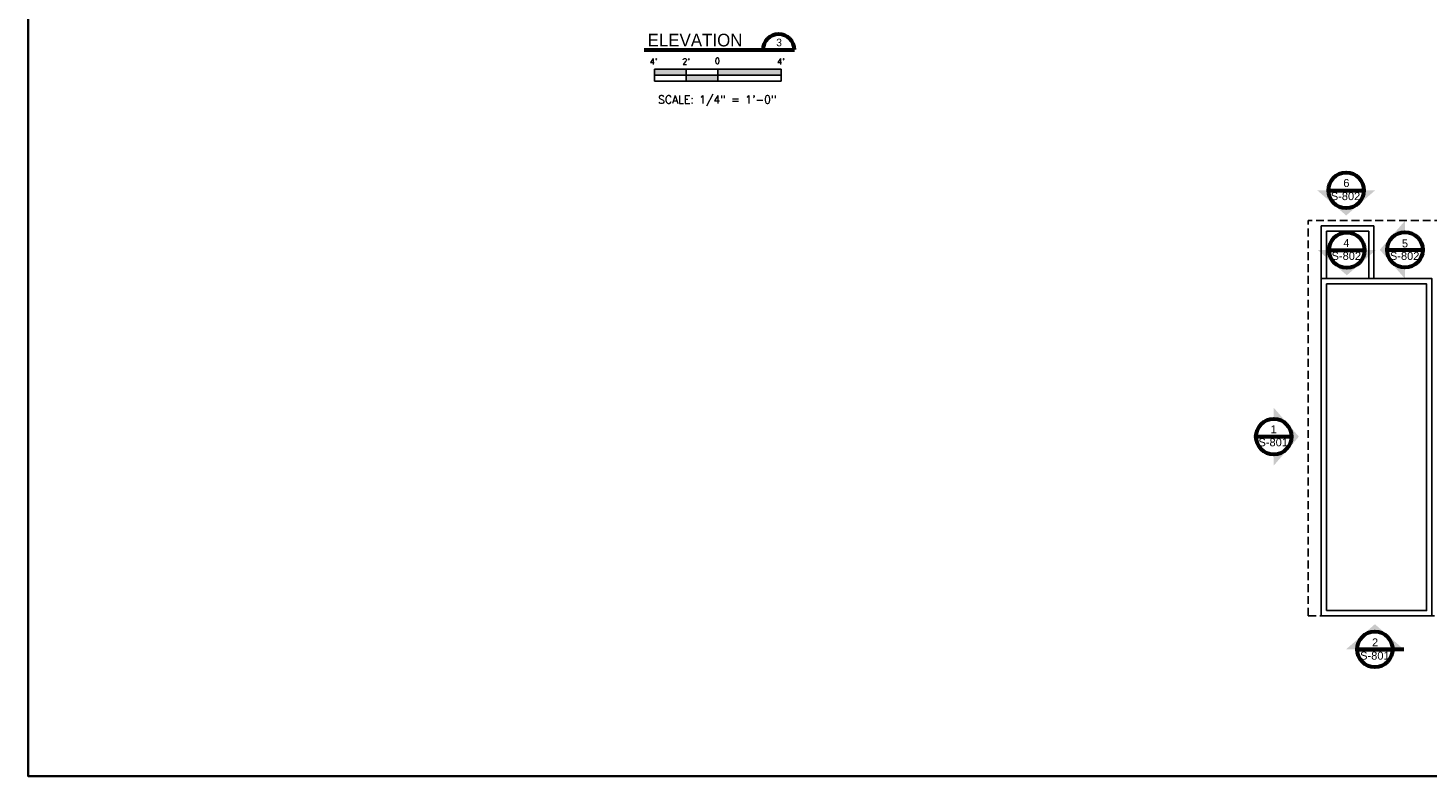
# Model space of a CAD drawing. Extents: x -1003 to 917, y -641 to 703.
# Tile 1 of 5: x -1003 to 60, y -641 to -73. Entities that reach past the tile are written whole.
import ezdxf
from ezdxf.enums import TextEntityAlignment as Align

# ---------------------------------------------------------------- set-up
doc = ezdxf.new("R2010")
doc.units = 0
doc.header["$MEASUREMENT"] = 0
doc.linetypes.add('( Dashed )', pattern=[9, 6, -3])
for name, color, linetype, lineweight in [('Level 1', 7, 'Continuous', 18), ('Level 15', 7, 'Continuous', 18), ('Level 40', 7, 'Continuous', 18), ('Level 5', 7, 'Continuous', 18)]:
    doc.layers.add(name, color=color, linetype=linetype, lineweight=lineweight)
doc.styles.add('NOTES', font='romans.shx')
doc.styles.add('Style-font002', font='font002.shx')
doc.styles.add('Style-font010', font='font010.shx')

# ---------------------------------------------------------------- blocks, each defined once
blk = doc.blocks.new('ELSYME')
at = {"layer": 'Level 40', "linetype": 'Continuous', "lineweight": 60, "extrusion": (0, 0, -1)}
blk.add_hatch(color=6, dxfattribs=at).paths.add_polyline_path([(0, 7.87), (0, 12.8), (-11.13, 0), (0, -12.8), (0, -7.87, -1)])
at = {"layer": 'Level 40', "color": 6, "linetype": 'Continuous', "lineweight": 60}
blk.add_line((-7.87, 0), (7.87, 0), dxfattribs=at)
blk.add_circle((0, 0), 7.87, dxfattribs=at)
at = {"layer": 'Level 40', "color": 6, "linetype": 'Continuous', "lineweight": 25, "style": 'Style-font010', "width": 0.771233}
for tag, p in [('ELSYME_11618', (0.11, 3.25)), ('ELSYME_11619', (0.21, -2.56))]:
    blk.add_attdef(tag, text='', height=3.48, dxfattribs=at).set_placement(p, align=Align.MIDDLE_CENTER)
blk = doc.blocks.new('ELSYMN')
at = {"layer": 'Level 40', "linetype": 'Continuous', "lineweight": 60, "extrusion": (0, 0, -1)}
blk.add_hatch(color=6, dxfattribs=at).paths.add_polyline_path([(7.87, 0), (12.8, 0), (0, 11.13), (-12.8, 0), (-7.87, 0, -1)])
at = {"layer": 'Level 40', "color": 6, "linetype": 'Continuous', "lineweight": 60}
for p, q in [((-7.87, 0), (7.87, 0)), ((12.8, 0), (-7.87, 0))]:
    blk.add_line(p, q, dxfattribs=at)
blk.add_circle((0, 0), 7.87, dxfattribs=at)
at = {"layer": 'Level 40', "color": 6, "linetype": 'Continuous', "lineweight": 25, "style": 'Style-font010', "width": 0.771233}
for tag, p in [('ELSYMN_11629', (0.1, 3.25)), ('ELSYMN_11630', (0.19, -2.56))]:
    blk.add_attdef(tag, text='', height=3.48, dxfattribs=at).set_placement(p, align=Align.MIDDLE_CENTER)
blk = doc.blocks.new('ELSYMS')
at = {"layer": 'Level 40', "linetype": 'Continuous', "lineweight": 60, "extrusion": (0, 0, -1)}
blk.add_hatch(color=6, dxfattribs=at).paths.add_polyline_path([(-7.87, 0), (-12.8, 0), (0, -11.13), (12.8, 0), (7.87, 0, -1)])
at = {"layer": 'Level 40', "color": 6, "linetype": 'Continuous', "lineweight": 60}
blk.add_line((-7.87, 0), (7.87, 0), dxfattribs=at)
blk.add_circle((0, 0), 7.87, dxfattribs=at)
at = {"layer": 'Level 40', "color": 6, "linetype": 'Continuous', "lineweight": 25, "style": 'Style-font010', "width": 0.771233}
for tag, p in [('ELSYMS_11641', (0.1, 3.25)), ('ELSYMS_11642', (0.19, -2.56))]:
    blk.add_attdef(tag, text='', height=3.48, dxfattribs=at).set_placement(p, align=Align.MIDDLE_CENTER)
blk = doc.blocks.new('ELSYM')
at = {"layer": 'Level 40', "linetype": 'Continuous', "lineweight": 60, "extrusion": (0, 0, -1)}
blk.add_hatch(color=6, dxfattribs=at).paths.add_polyline_path([(0, -7.87), (0, -12.8), (11.13, 0), (0, 12.8), (0, 7.87, -1)])
at = {"layer": 'Level 40', "color": 6, "linetype": 'Continuous', "lineweight": 60}
blk.add_line((-7.87, 0), (7.87, 0), dxfattribs=at)
blk.add_circle((0, 0), 7.87, dxfattribs=at)
at = {"layer": 'Level 40', "color": 6, "linetype": 'Continuous', "lineweight": 25, "style": 'Style-font010', "width": 0.771233}
for tag, p in [('ELSYM_11607', (0.1, 3.25)), ('ELSYM_11608', (0.19, -2.56))]:
    blk.add_attdef(tag, text='', height=3.48, dxfattribs=at).set_placement(p, align=Align.MIDDLE_CENTER)
blk = doc.blocks.new('S0014B')
for p, q in [((1, 0.002), (-1, 0.002)), ((-1, -0.185), (-1, 0.002)), ((-0.5, -0.185), (-0.5, 0)), ((0, -0.185), (0, 0)), ((1, 0.002), (1, -0.185)), ((1, -0.092), (-1, -0.092)), ((1, -0.185), (-1, -0.185))]:
    blk.add_line(p, q)
at = {"extrusion": (0, 0, -1)}
for points in [[(1, 0.002), (1, -0.092), (0.5, 0), (0.5, -0.092)], [(0, 0), (0, -0.092), (-1, 0.002), (-1, -0.092)], [(0.5, -0.092), (0.5, -0.185), (0, -0.092), (0, -0.185)]]:
    blk.add_solid(points, dxfattribs=at)
at = {"lineweight": 18, "style": 'NOTES'}
for s, p in [("4'", (-1.017, 0.125)), ("2'", (-0.502, 0.125)), ('0', (-0.007, 0.134)), ("4'", (0.997, 0.125))]:
    blk.add_text(s, height=0.0938, dxfattribs=at).set_placement(p, align=Align.MIDDLE_CENTER)
at = {"lineweight": 25, "style": 'NOTES'}
blk.add_text('SCALE: 1/4" = 1\'-0"', height=0.125, dxfattribs=at).set_placement((-0.009, -0.477), align=Align.MIDDLE_CENTER)

msp = doc.modelspace()

# ---------------------------------------------------------------- linework, layer by layer
at = {"layer": 'Level 1', "color": 3, "linetype": 'Continuous', "lineweight": 35}
msp.add_3dface([(-1002.6, 703.5), (917.4, 703.5), (917.4, -640.6), (-1002.6, -640.6)], dxfattribs=at)
at = {"layer": 'Level 15', "color": 7, "linetype": 'Continuous', "lineweight": 25}
for p, q in [((19.4, -222.9), (-20.6, -222.9)), ((-20.6, -222.9), (-20.6, -262.9)), ((19.4, -262.9), (19.4, -222.9)), ((15.4, -226.9), (-16.6, -226.9)), ((-16.6, -226.9), (-16.6, -262.9)), ((15.4, -262.9), (15.4, -226.9))]:
    msp.add_line(p, q, dxfattribs=at)
at = {"layer": 'Level 15', "color": 7, "linetype": '( Dashed )', "lineweight": 25}
msp.add_3dface([(-30.6, -518.9), (419.4, -518.9), (419.4, -218.9), (-30.6, -218.9)], dxfattribs=at)
at = {"layer": 'Level 15', "color": 7, "linetype": 'Continuous', "lineweight": 25}
for points in [[(-20.6, -518.9), (63.4, -518.9), (63.4, -262.9), (-20.6, -262.9)], [(-16.6, -514.9), (59.4, -514.9), (59.4, -266.9), (-16.6, -266.9)]]:
    msp.add_3dface(points, dxfattribs=at)
at = {"layer": 'Level 5', "color": 6, "linetype": 'Continuous', "lineweight": 60}
msp.add_line((-534.7, -89.3), (-420.7, -89.3), dxfattribs=at)
msp.add_arc((-432.7, -89.3), 12, 0, 180, dxfattribs=at)

# ---------------------------------------------------------------- block references
at = {"xscale": 48, "yscale": 48, "zscale": 48}
msp.add_blockref('S0014B', (-478.8, -104), dxfattribs=at)
at = {"layer": 'Level 40', "color": 6, "linetype": 'Continuous', "lineweight": 25, "xscale": 1.7145, "yscale": 1.7145, "zscale": 1.7145}
for name, p in [('ELSYMS', (-1.7, -195.9)), ('ELSYM', (42.9, -241)), ('ELSYMS', (-1.2, -241.3)), ('ELSYME', (-56.7, -382.9)), ('ELSYMN', (20.1, -544.4))]:
    msp.add_blockref(name, p, dxfattribs=at)

# ---------------------------------------------------------------- texts
at = {"layer": 'Level 40', "color": 2, "linetype": 'Continuous', "lineweight": 35, "char_height": 6, "attachment_point": 1, "line_spacing_factor": 0.722892, "style": 'NOTES'}
for s, insert in [('\\fArial|b0|i0|c0|p39;6', (-3.9, -187.3)), ('\\fArial|b0|i0|c0|p39;S-802', (-13.4, -197.3)), ('\\fArial|b0|i0|c0|p39;4', (-3.9, -232.8)), ('\\fArial|b0|i0|c0|p39;5', (40.6, -233.2)), ('\\fArial|b0|i0|c0|p39;S-802', (-12.8, -242.7)), ('\\fArial|b0|i0|c0|p39;S-802', (31.5, -242.7)), ('\\fArial|b0|i0|c0|p39;1', (-59.1, -374.3)), ('\\fArial|b0|i0|c0|p39;S-801', (-68.3, -384.2)), ('\\fArial|b0|i0|c0|p39;2', (17.9, -536.1)), ('\\fArial|b0|i0|c0|p39;S-801', (8.9, -546.2))]:
    msp.add_mtext(s, dxfattribs=dict(at, insert=insert))
at = {"layer": 'Level 5', "color": 6, "linetype": 'Continuous', "lineweight": 60, "style": 'Style-font002', "width": 0.99988}
msp.add_text('ELEVATION', height=9.6, dxfattribs=at).set_placement((-460.1, -86.6), align=Align.RIGHT)
at = {"layer": 'Level 5', "color": 6, "linetype": 'Continuous', "lineweight": 35, "style": 'Style-font002'}
msp.add_text('3', height=5.76, dxfattribs=at).set_placement((-432.3, -83.6), align=Align.MIDDLE_CENTER)

doc.saveas('drawing.dxf')
